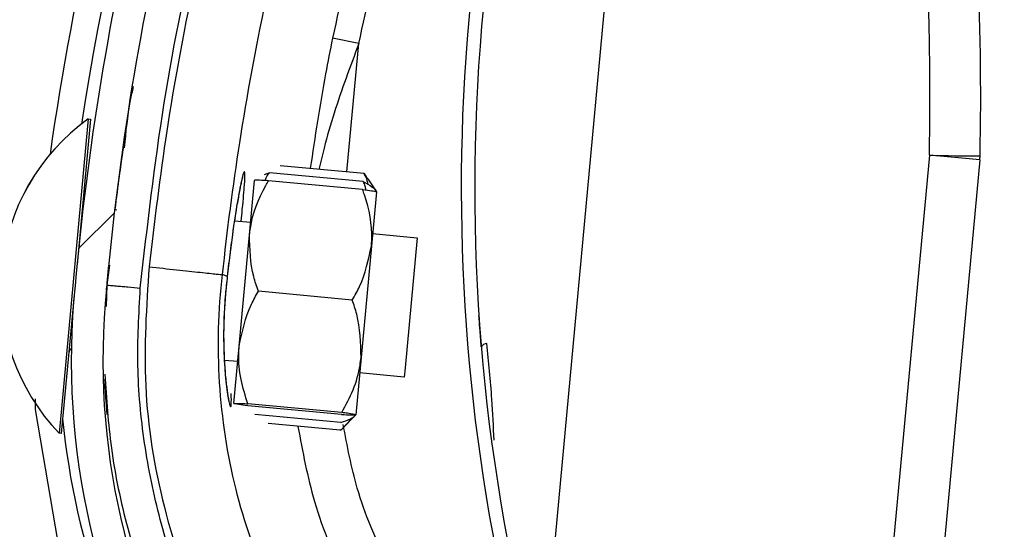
# Model space of a CAD drawing. Header units: inches. Extents: x 170 to 284, y 215 to 248.
# Tile 139 of 195: x 186.1571 to 186.2323, y 224.494 to 224.5329. Entities that reach past the tile are written whole.
import ezdxf

# ---------------------------------------------------------------- set-up
doc = ezdxf.new("R2010")
doc.units = ezdxf.units.IN
doc.header["$LTSCALE"] = 0.25
doc.header["$MEASUREMENT"] = 0
doc.layers.add('ANNOTATIONS', color=1, linetype='Continuous')
doc.layers.add('RH BENCH MOUNT', color=7, linetype='Continuous')
doc.styles.add('ARIAL', font='arial.ttf', dxfattribs={"height": 0.09375})
doc.dimstyles.new('STANDARD$0', dxfattribs={"dimtxt": 0.09375, "dimasz": 0.09375, "dimexe": 0.03125, "dimexo": 0.046875, "dimgap": 0.09, "dimtad": 0, "dimtih": 1, "dimtoh": 1, "dimdec": 4, "dimzin": 0, "dimdsep": 46, "dimtxsty": 'ARIAL', "dimcen": 0.09, "dimadec": 0, "dimazin": 0, "dimtfac": 1, "dimtdec": 4, "dimtofl": 0, "dimtmove": 0, "dimatfit": 1, "dimfxl": 1, "dimtolj": 1, "dimtzin": 0, "dimarcsym": 0})
pattern_1 = [(45, (176.0930244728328, 218.320867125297), (-0.03026527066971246, 0.03026527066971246), [])]

# ---------------------------------------------------------------- blocks, each defined once
blk = doc.blocks.new('*D44')
at = {"layer": 'ANNOTATIONS', "color": 0, "lineweight": -2, "transparency": 16777216}
for p, q in [((185.9644948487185, 225.4792255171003), (185.9644948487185, 226.2131025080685)), ((187.3643717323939, 224.3791894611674), (187.3643717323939, 226.2131025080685)), ((186.0582448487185, 226.1818525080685), (186.3541591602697, 226.1818525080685)), ((187.2706217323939, 226.1818525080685), (186.9747074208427, 226.1818525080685))]:
    blk.add_line(p, q, dxfattribs=at)
at = {"layer": 'ANNOTATIONS', "color": 0, "transparency": 16777216}
for points in [[(186.0582448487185, 226.1974775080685), (186.0582448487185, 226.1662275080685), (185.9644948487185, 226.1818525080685)], [(187.2706217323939, 226.1974775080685), (187.2706217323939, 226.1662275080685), (187.3643717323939, 226.1818525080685)]]:
    blk.add_solid(points, dxfattribs=at)
at = {"layer": 'defpoints', "color": 0, "transparency": 16777216}
for p in [(187.3643717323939, 226.1818525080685), (185.9644948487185, 225.4323505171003), (187.3643717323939, 224.3323144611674)]:
    blk.add_point(p, dxfattribs=at)
at = {"layer": 'ANNOTATIONS', "color": 0, "transparency": 16777216, "insert": (186.6644332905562, 226.1818525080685), "char_height": 0.09375, "attachment_point": 5, "style": 'ARIAL'}
blk.add_mtext('\\A1;DIM "A"', dxfattribs=at)

msp = doc.modelspace()

# ---------------------------------------------------------------- hatches: boundary and pattern name
at = {"layer": 'RH BENCH MOUNT'}
h = msp.add_hatch(dxfattribs=at)
h.set_pattern_fill('ANSI31', color=256, scale=0.34241245, angle=2.8e-322, style=0)
h.set_pattern_definition([(45, (176.1263761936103, 218.320867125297), (-0.03026527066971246, 0.03026527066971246), [])])
edge = h.paths.add_edge_path(flags=0)
edge.add_arc((186.41301658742, 224.2130895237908), 0.021400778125, 89.9999999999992, 390.52248781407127, ccw=False)
edge.add_line((186.41301658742, 224.2344903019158), (186.485779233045, 224.2344903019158))
edge.add_arc((186.485779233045, 224.6453852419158), 0.4108949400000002, 270, 450.0000000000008)
edge.add_line((186.485779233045, 225.0562801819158), (186.00212164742, 225.0562801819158))
edge.add_arc((186.00212164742, 225.0605603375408), 0.004280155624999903, 180.0000000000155, 269.9999999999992, ccw=False)
edge.add_line((185.997841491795, 225.0605603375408), (185.997841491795, 225.1033618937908))
edge.add_arc((186.00212164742, 225.1033618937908), 0.004280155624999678, 360, 540, ccw=False)
edge.add_line((186.006401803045, 225.1033618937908), (186.006401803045, 225.0605603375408))
edge.add_line((186.006401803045, 225.0605603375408), (186.003169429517, 225.0605603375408))
edge.add_line((186.003169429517, 225.0605603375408), (186.003169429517, 225.1033618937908))
edge.add_arc((186.00212164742, 225.1033618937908), 0.001047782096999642, 360, 540.0000000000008)
edge.add_line((186.001073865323, 225.1033618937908), (186.001073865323, 225.0605603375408))
edge.add_arc((186.00212164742, 225.0605603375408), 0.001047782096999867, 180, 270)
edge.add_line((186.00212164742, 225.0595125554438), (186.485779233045, 225.0595125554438))
edge.add_arc((186.485779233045, 224.6453852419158), 0.4141273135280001, 269.9999999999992, 450, ccw=False)
edge.add_line((186.485779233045, 224.2312579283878), (186.41301658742, 224.2312579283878))
edge.add_arc((186.41301658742, 224.2130895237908), 0.018168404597, 450.0000000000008, 750.5224878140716)
edge.add_arc((186.4277648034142, 224.221784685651), 0.001047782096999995, 390.5224878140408, 495.0000000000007)
edge.add_line((186.4270239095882, 224.222525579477), (186.4183287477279, 224.2138304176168))
edge.add_line((186.4183287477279, 224.2138304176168), (186.4160431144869, 224.2161160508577))
edge.add_line((186.4160431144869, 224.2161160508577), (186.4247382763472, 224.224811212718))
edge.add_arc((186.4277648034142, 224.221784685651), 0.004280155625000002, 390.522487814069, 495.0000000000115, ccw=False)
h = msp.add_hatch(dxfattribs=at)
h.set_pattern_fill('ANSI31', color=256, scale=0.34241245, style=0)
h.set_pattern_definition(pattern_1)
edge = h.paths.add_edge_path(flags=0)
edge.add_line((186.4524275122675, 225.0520000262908), (186.1100150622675, 225.0520000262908))
edge.add_line((186.1100150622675, 225.0520000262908), (186.1100150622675, 225.0562801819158))
edge.add_line((186.1100150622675, 225.0562801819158), (186.4524275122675, 225.0562801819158))
edge.add_arc((186.4524275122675, 224.6453852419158), 0.4108949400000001, 269.9999999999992, 450, ccw=False)
edge.add_line((186.4524275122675, 224.2344903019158), (186.3796648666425, 224.2344903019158))
edge.add_line((186.3796648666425, 224.2344903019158), (186.3796648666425, 224.2387704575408))
edge.add_line((186.3796648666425, 224.2387704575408), (186.4524275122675, 224.2387704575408))
edge.add_arc((186.4524275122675, 224.6453852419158), 0.406614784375, 270, 450.0000000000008)
h = msp.add_hatch(dxfattribs=at)
h.set_pattern_fill('ANSI31', color=256, scale=0.34241245, angle=2.8e-322, style=0)
h.set_pattern_definition(pattern_1)
edge = h.paths.add_edge_path(flags=0)
edge.add_arc((186.1833931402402, 224.4196713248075), 0.001712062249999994, 444.6973270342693, 466.907747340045)
edge.add_line((186.1828952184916, 224.4213093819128), (186.1821931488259, 224.4236190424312))
edge.add_arc((186.1833931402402, 224.4196713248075), 0.004126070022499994, 444.69732703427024, 466.9077473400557, ccw=False)
edge.add_arc((186.1825703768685, 224.4108067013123), 0.01302879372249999, 396.1734944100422, 444.6973270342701, ccw=False)
edge.add_arc((186.1780515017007, 224.4080623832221), 0.01830194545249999, 354.69732703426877, 394.7587000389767, ccw=False)
edge.add_arc((186.1845635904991, 224.4074579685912), 0.01176186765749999, 286.83818472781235, 354.69732703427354, ccw=False)
edge.add_arc((186.182579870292, 224.4109089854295), 0.01566536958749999, 229.9543950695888, 290.12812684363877, ccw=False)
edge.add_arc((186.18854634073, 224.418505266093), 0.02532140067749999, 207.5515752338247, 230.6782603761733, ccw=False)
edge.add_arc((186.179843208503, 224.4129167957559), 0.01504902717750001, 166.8530453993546, 204.011976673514, ccw=False)
edge.add_arc((186.1920961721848, 224.4104383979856), 0.02754708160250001, 448.00583017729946, 527.6299007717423, ccw=False)
edge.add_arc((186.1921925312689, 224.4466748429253), 0.008748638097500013, 275.6559459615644, 422.6387592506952)
edge.add_arc((186.2177297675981, 224.5069259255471), 0.05672062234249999, 174.2679627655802, 247.7072267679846, ccw=False)
edge.add_arc((186.3754946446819, 224.4934866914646), 0.2150521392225, 518.1233546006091, 534.9033806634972, ccw=False)
edge.add_arc((186.2023056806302, 224.5619346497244), 0.02884824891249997, 459.8561705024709, 516.1110838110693, ccw=False)
edge.add_arc((186.1900947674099, 224.6178487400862), 0.0284373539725, 284.8179209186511, 338.4163946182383)
edge.add_arc((186.2024942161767, 224.6125025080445), 0.01494630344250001, 339.9887678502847, 395.2445191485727)
edge.add_arc((186.1989170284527, 224.6110119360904), 0.0187470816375, 392.6552015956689, 426.1369430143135)
edge.add_arc((186.201579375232, 224.6156135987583), 0.0134739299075, 428.5748844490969, 466.9709727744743)
edge.add_arc((186.1996709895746, 224.6228403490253), 0.006011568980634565, 469.6798596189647, 490.4149006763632)
edge.add_arc((186.2087512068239, 224.6147072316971), 0.01816498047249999, 495.5965871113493, 534.6973270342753)
edge.add_arc((186.2015572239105, 224.615374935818), 0.01094007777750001, 534.6973270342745, 624.6973270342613)
edge.add_arc((186.2007186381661, 224.606339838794), 0.001866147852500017, 264.6973270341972, 280.3395734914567)
edge.add_line((186.2010535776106, 224.6045039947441), (186.2014868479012, 224.6021291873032))
edge.add_arc((186.2007186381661, 224.606339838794), 0.004280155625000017, 264.6973270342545, 280.3395734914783, ccw=False)
edge.add_arc((186.2015572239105, 224.615374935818), 0.01335408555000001, 174.697327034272, 264.69732703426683, ccw=False)
edge.add_arc((186.2087512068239, 224.6147072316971), 0.020578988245, 495.30868534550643, 534.6973270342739, ccw=False)
edge.add_arc((186.1996709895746, 224.6228403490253), 0.008425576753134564, 469.27499422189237, 491.1970379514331, ccw=False)
edge.add_arc((186.201579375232, 224.6156135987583), 0.01588793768, 428.3876292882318, 467.16790772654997, ccw=False)
edge.add_arc((186.1989170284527, 224.6110119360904), 0.02116108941, 392.8018578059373, 426.2744987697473, ccw=False)
edge.add_arc((186.2024942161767, 224.6125025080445), 0.01736031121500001, 339.8775751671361, 395.06318035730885, ccw=False)
edge.add_arc((186.1900947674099, 224.6178487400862), 0.030851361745, 284.61548432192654, 338.4768646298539, ccw=False)
edge.add_arc((186.2023056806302, 224.5619346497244), 0.02643424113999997, 459.6390365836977, 516.0209401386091)
edge.add_arc((186.3754946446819, 224.4934866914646), 0.21263813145, 518.1349954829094, 534.9070165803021)
edge.add_arc((186.2177297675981, 224.5069259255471), 0.05430661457, 534.2539536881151, 607.8118618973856)
edge.add_arc((186.1921925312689, 224.4466748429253), 0.01116264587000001, 274.7583659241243, 423.2264142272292, ccw=False)
edge.add_arc((186.1920961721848, 224.4104383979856), 0.02513307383, 447.6687272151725, 527.6679848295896)
edge.add_arc((186.179843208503, 224.4129167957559), 0.01263501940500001, 526.7803743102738, 563.6800238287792)
edge.add_arc((186.18854634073, 224.418505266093), 0.022907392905, 207.7416333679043, 230.7170422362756)
edge.add_arc((186.182579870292, 224.4109089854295), 0.01325136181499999, 229.8895674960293, 290.4325768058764)
edge.add_arc((186.1845635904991, 224.4074579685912), 0.009347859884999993, 286.4198511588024, 354.6973270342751)
edge.add_arc((186.1780515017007, 224.4080623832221), 0.01588793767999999, 354.6973270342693, 394.6495059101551)
edge.add_arc((186.1825703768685, 224.4108067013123), 0.01061478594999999, 396.3318283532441, 444.6973270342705)

# ---------------------------------------------------------------- linework, layer by layer
for p, q in [((186.19704109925, 224.4831643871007), (186.2030870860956, 224.5483051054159)), ((186.1829733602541, 224.5311066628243), (186.180961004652, 224.5315146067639)), ((186.1820601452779, 224.5212973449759), (186.1829733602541, 224.5311066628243)), ((186.1623077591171, 224.5253477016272), (186.1602241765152, 224.5029543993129)), ((186.1624782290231, 224.5253318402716), (186.1614451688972, 224.5142290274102)), ((186.162306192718, 224.5253478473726), (186.1623077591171, 224.5253477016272)), ((186.1623077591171, 224.5253477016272), (186.1624782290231, 224.5253318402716)), ((186.1649729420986, 224.5231553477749), (186.1649732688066, 224.5231575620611)), ((186.2265449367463, 224.5225802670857), (186.2237290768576, 224.4922416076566)), ((186.2303987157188, 224.5222225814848), (186.2265449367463, 224.5225802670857)), ((186.1833697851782, 224.5211754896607), (186.1769623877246, 224.5217716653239)), ((186.2303987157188, 224.5222225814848), (186.2275828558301, 224.4918839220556)), ((186.1761368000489, 224.5212392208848), (186.1757343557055, 224.5210895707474)), ((186.1833135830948, 224.5205714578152), (186.1761368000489, 224.5212392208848)), ((186.1833697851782, 224.5211754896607), (186.1836373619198, 224.5207598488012)), ((186.1746218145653, 224.5165068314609), (186.1750079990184, 224.5206573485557)), ((186.183257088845, 224.5199642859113), (186.1760803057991, 224.5206320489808)), ((186.1836616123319, 224.5207759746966), (186.1843157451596, 224.5197922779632)), ((186.1843156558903, 224.5197913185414), (186.1839294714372, 224.5156408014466)), ((186.164324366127, 224.5184283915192), (186.1644947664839, 224.5184125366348)), ((186.1734733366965, 224.5175771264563), (186.1747106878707, 224.5174619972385)), ((186.173828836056, 224.5079842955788), (186.1746218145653, 224.5165068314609)), ((186.1840183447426, 224.5165959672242), (186.1874277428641, 224.5162787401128)), ((186.1874277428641, 224.5162787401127), (186.1865028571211, 224.506338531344)), ((186.1839294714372, 224.5156408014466), (186.1831364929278, 224.5071182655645)), ((186.1639250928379, 224.5141686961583), (186.1637229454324, 224.5126627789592)), ((186.1637446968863, 224.5128248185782), (186.1638741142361, 224.5141758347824)), ((186.1729195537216, 224.5133247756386), (186.1725606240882, 224.5134630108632)), ((186.1729195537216, 224.5133247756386), (186.1729196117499, 224.5133246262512)), ((186.1637229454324, 224.5126627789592), (186.163672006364, 224.5110171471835)), ((186.1636950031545, 224.5123060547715), (186.1637211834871, 224.5125793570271)), ((186.1824709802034, 224.5115155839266), (186.1752941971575, 224.5121833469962)), ((186.1612243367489, 224.5118556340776), (186.1603946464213, 224.5029385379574)), ((186.1734220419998, 224.5036122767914), (186.173828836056, 224.5079842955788)), ((186.1737193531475, 224.5068076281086), (186.1727028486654, 224.5069022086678)), ((186.1831364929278, 224.5071182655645), (186.1827296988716, 224.5027462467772)), ((186.1865028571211, 224.506338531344), (186.1864364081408, 224.5056243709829)), ((186.1864364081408, 224.5056243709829), (186.1830270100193, 224.5059415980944)), ((186.1602241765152, 224.5029543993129), (186.1600744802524, 224.5013455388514)), ((186.1603946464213, 224.5029385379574), (186.1602449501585, 224.5013296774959)), ((186.181657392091, 224.5027715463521), (186.1744806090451, 224.5034393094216)), ((186.1816711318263, 224.502919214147), (186.1744943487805, 224.5035869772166)), ((186.1816008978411, 224.5021643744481), (186.1750212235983, 224.5027765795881)), ((186.1827296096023, 224.5027452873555), (186.1819052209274, 224.5018991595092)), ((186.1815446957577, 224.5015603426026), (186.1760509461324, 224.5020715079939)), ((186.1600744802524, 224.5013455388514), (186.1600729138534, 224.5013456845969)), ((186.1602449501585, 224.5013296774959), (186.1600744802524, 224.5013455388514))]:
    msp.add_line(p, q, dxfattribs=at)
at = {"layer": 'RH BENCH MOUNT', "flags": 128}
msp.add_lwpolyline([(186.1582412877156, 224.5039568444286), (186.1582405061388, 224.503156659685), (186.1599673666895, 224.4929986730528), (186.1632826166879, 224.4835676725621), (186.1682838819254, 224.4745752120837), (186.1682839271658, 224.474575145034), (186.1682839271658, 224.474575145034)], dxfattribs=at)
at = {"layer": 'RH BENCH MOUNT'}
for centre, radius, start, end in [((186.3753317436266, 224.4921123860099), 0.2160622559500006, 155.7903057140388, 171.2570491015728), ((186.3754946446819, 224.4934866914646), 0.2150521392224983, 158.1233546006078, 174.903380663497), ((186.3754946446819, 224.4934866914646), 0.2126381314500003, 158.1349954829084, 174.9070165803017), ((186.3373451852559, 224.520036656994), 0.1465525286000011, 160.0379454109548, 196.7159020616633), ((186.3373451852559, 224.520036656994), 0.1455252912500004, 160.0517516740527, 198.56787730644), ((186.3753317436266, 224.4921123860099), 0.2180957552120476, 161.8765502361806, 171.950900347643), ((186.0125857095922, 224.5271387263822), 0.2140077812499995, 358.7794825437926, 3.598970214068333), ((186.0120071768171, 224.5271924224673), 0.2184591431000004, 358.7794825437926, 2.846357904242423), ((186.1715641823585, 224.5123814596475), 0.01593228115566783, 125.526803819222, 223.8416457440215), ((186.1715657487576, 224.512381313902), 0.01593228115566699, 125.5268038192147, 223.8416457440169), ((186.2295240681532, 224.6207887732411), 0.0982536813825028, 268.2624791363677, 270.5205702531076), ((186.2259664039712, 224.5226339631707), 0.004451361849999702, 354.6973270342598, 358.7794825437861), ((186.1624535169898, 224.5191526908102), 0.0005478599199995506, 174.6842247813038, 203.9794001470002), ((186.2177297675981, 224.5069259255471), 0.05672062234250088, 174.2679627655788, 247.7072267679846), ((186.2177297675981, 224.5069259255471), 0.05430661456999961, 174.2539536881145, 247.8118618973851), ((186.1613606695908, 224.5074073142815), 0.0005478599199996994, 129.2624320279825, 174.6842247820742), ((186.1927824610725, 224.5076652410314), 0.0005320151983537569, 93.5198422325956, 149.5257430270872), ((186.2179391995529, 224.5080789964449), 0.0578677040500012, 185.599218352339, 214.0086809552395)]:
    msp.add_arc(centre, radius, start, end, dxfattribs=at)
for points, knots in [([(186.1662805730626, 224.5124311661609), (186.1668184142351, 224.5171570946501), (186.1678968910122, 224.5266335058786), (186.1708219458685, 224.5407324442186), (186.1745906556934, 224.5547537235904), (186.1779463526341, 224.5638865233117), (186.1796282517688, 224.568463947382)], [0, 0, 0, 0, 0.2468628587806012, 0.4950083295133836, 0.7468945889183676, 1, 1, 1, 1]), ([(186.1799942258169, 224.5679395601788), (186.1786888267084, 224.5644149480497), (186.1760742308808, 224.5573554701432), (186.1728812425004, 224.5465234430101), (186.170243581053, 224.5355376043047), (186.1682234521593, 224.5247092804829), (186.1673597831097, 224.5175104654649), (186.1669451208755, 224.5140541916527)], [0, 0, 0, 0, 0.2027568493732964, 0.4061035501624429, 0.6088604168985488, 0.8122072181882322, 1, 1, 1, 1]), ([(186.191931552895, 224.5675901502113), (186.1913732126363, 224.5662065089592), (186.1893060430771, 224.5610837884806), (186.1861613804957, 224.5520376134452), (186.1830953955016, 224.541365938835), (186.1815996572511, 224.5344623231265), (186.180961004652, 224.5315146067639)], [0, 0, 0, 0, 0.1185397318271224, 0.4388752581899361, 0.7604101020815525, 1, 1, 1, 1]), ([(186.1829733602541, 224.5311066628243), (186.1836053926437, 224.5340238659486), (186.1850824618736, 224.540841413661), (186.1881153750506, 224.5514029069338), (186.1912264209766, 224.5603558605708), (186.1932777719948, 224.5654393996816), (186.193830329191, 224.5668087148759)], [0, 0, 0, 0, 0.2395900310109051, 0.559925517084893, 0.8814604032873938, 1, 1, 1, 1]), ([(186.1725606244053, 224.5134630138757), (186.1725606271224, 224.513463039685), (186.1729151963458, 224.5168310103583), (186.1738283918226, 224.5238232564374), (186.1757626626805, 224.5343628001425), (186.1783356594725, 224.5450468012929), (186.1814419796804, 224.5555921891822), (186.1839860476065, 224.5624615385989), (186.1852580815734, 224.5658962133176)], [0, 0, 0, 0, 1.439079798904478e-06, 0.1877923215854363, 0.3908439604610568, 0.5938956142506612, 0.7969478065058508, 1, 1, 1, 1]), ([(186.180961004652, 224.5315146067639), (186.1807794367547, 224.5306097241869), (186.1801161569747, 224.5273041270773), (186.1796206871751, 224.5239753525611), (186.1792608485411, 224.5215578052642)], [0, 0, 0, 0, 0.2737425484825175, 1, 1, 1, 1]), ([(186.1829733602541, 224.5311066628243), (186.1826433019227, 224.5302244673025), (186.1816579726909, 224.5275908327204), (186.1805984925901, 224.5243809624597), (186.1800404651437, 224.5220421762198), (186.1799104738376, 224.5214973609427)], [0, 0, 0, 0, 0.2786878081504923, 0.8319718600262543, 1, 1, 1, 1]), ([(186.1650718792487, 224.5231512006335), (186.1651902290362, 224.5243651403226), (186.1653431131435, 224.5259333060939), (186.165680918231, 224.527470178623), (186.1657572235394, 224.5278173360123)], [0, 0, 0, 0, 0.7741143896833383, 1, 1, 1, 1]), ([(186.1649729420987, 224.5231553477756), (186.1649586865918, 224.5230591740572), (186.1649443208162, 224.5229622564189), (186.164837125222, 224.5222176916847), (186.1646790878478, 224.5211267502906), (186.1644507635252, 224.5193265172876), (186.1643367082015, 224.5184272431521)], [0, 0, 0, 0, 0.3307707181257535, 0.333329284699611, 0.6669765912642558, 0.9999999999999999, 0.9999999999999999, 0.9999999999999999, 0.9999999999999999]), ([(186.1739765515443, 224.5175303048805), (186.1740089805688, 224.5178484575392), (186.1741307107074, 224.5190427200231), (186.1742543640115, 224.5204286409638), (186.1742873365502, 224.5212887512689), (186.1742072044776, 224.5213840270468), (186.1740210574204, 224.5207478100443), (186.1736941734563, 224.5190484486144), (186.1732956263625, 224.516518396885), (186.1730478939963, 224.5144146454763), (186.1729195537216, 224.5133247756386)], [0, 0, 0, 0, 0.05114929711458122, 0.1920011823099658, 0.333489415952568, 0.4224210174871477, 0.5646212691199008, 0.7065362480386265, 0.8479681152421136, 1, 1, 1, 1]), ([(186.1758255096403, 224.5206442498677), (186.1758565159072, 224.5207332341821), (186.1759292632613, 224.5209420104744), (186.1760611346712, 224.5211308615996), (186.1761368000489, 224.5212392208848)], [0, 0, 0, 0, 0.4262184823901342, 1, 1, 1, 1]), ([(186.1836815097, 224.520350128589), (186.1836435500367, 224.5205355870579), (186.1835864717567, 224.5208144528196), (186.1834241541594, 224.5210849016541), (186.1833697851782, 224.5211754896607)], [0, 0, 0, 0, 0.6650456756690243, 1, 1, 1, 1]), ([(186.1740846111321, 224.5208763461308), (186.1740848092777, 224.5208768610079), (186.1740938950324, 224.5209004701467), (186.1740497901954, 224.5207670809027), (186.1739762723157, 224.5204573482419), (186.1738864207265, 224.5200006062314), (186.1738399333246, 224.519764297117)], [0, 0, 0, 0, 0.005301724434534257, 0.2431048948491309, 0.608397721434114, 1, 1, 1, 1]), ([(186.1746218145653, 224.5165068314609), (186.1746407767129, 224.5166736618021), (186.1747890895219, 224.5179785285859), (186.1753519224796, 224.5193721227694), (186.1760093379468, 224.5205092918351), (186.1760803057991, 224.5206320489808)], [0, 0, 0, 0, 0.1156468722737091, 0.9045342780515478, 1, 1, 1, 1]), ([(186.1760803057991, 224.5206320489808), (186.1758284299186, 224.5206451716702), (186.1753187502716, 224.5206717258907), (186.1750330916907, 224.5206728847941), (186.1750126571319, 224.5206602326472), (186.1750079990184, 224.5206573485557)], [0, 0, 0, 0, 0.4299704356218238, 0.8700602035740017, 0.9999999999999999, 0.9999999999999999, 0.9999999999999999, 0.9999999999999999]), ([(186.1835097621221, 224.5199292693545), (186.1834957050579, 224.5200224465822), (186.1834627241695, 224.5202410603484), (186.1833679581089, 224.5204509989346), (186.1833135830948, 224.5205714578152)], [0, 0, 0, 0, 0.426218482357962, 1, 1, 1, 1]), ([(186.1833135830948, 224.5205714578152), (186.1835521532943, 224.520438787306), (186.1840349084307, 224.5201703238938), (186.1842835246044, 224.5199087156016), (186.1842951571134, 224.5197856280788), (186.1842953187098, 224.5197839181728)], [0, 0, 0, 0, 0.4906882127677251, 0.9929247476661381, 1, 1, 1, 1]), ([(186.1738399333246, 224.519764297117), (186.1738312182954, 224.519721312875), (186.1737657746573, 224.5193985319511), (186.1736067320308, 224.5184689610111), (186.1733769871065, 224.5169886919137), (186.1731401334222, 224.5152266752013), (186.1729878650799, 224.5139655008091), (186.1729198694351, 224.5133192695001), (186.172919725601, 224.5133179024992)], [0, 0, 0, 0, 0.03583539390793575, 0.2690981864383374, 0.5116419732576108, 0.7561140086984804, 0.9994840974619, 1, 1, 1, 1]), ([(186.1839294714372, 224.5156408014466), (186.1839416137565, 224.5158082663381), (186.1840365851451, 224.517118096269), (186.1837405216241, 224.5185916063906), (186.1833041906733, 224.5198305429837), (186.183257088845, 224.5199642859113)], [0, 0, 0, 0, 0.1156468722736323, 0.9045342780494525, 0.9999999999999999, 0.9999999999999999, 0.9999999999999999, 0.9999999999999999]), ([(186.183257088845, 224.5199642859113), (186.1835070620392, 224.519930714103), (186.1840128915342, 224.5198627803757), (186.184293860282, 224.5198112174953), (186.1843116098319, 224.5197950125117), (186.1843156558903, 224.5197913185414)], [0, 0, 0, 0, 0.4299704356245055, 0.8700602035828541, 0.9999999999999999, 0.9999999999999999, 0.9999999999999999, 0.9999999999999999]), ([(186.1752941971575, 224.5121833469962), (186.1751651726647, 224.5125552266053), (186.1746770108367, 224.5139622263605), (186.1746452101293, 224.5154282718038), (186.1746218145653, 224.5165068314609)], [0, 0, 0, 0, 0.2643068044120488, 1, 1, 1, 1]), ([(186.1824709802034, 224.5115155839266), (186.1826663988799, 224.5118572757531), (186.1834057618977, 224.5131500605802), (186.1837074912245, 224.5145850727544), (186.1839294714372, 224.5156408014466)], [0, 0, 0, 0, 0.2643068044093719, 1, 1, 1, 1]), ([(186.1669446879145, 224.5140542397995), (186.166746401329, 224.5110222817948), (186.1663432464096, 224.5048577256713), (186.1678108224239, 224.495896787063), (186.1706549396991, 224.4874311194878), (186.1744427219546, 224.4804712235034), (186.1787335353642, 224.4746651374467), (186.1817837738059, 224.471669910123), (186.1833207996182, 224.4701606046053)], [0, 0, 0, 0, 0.1870908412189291, 0.3803918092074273, 0.5558755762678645, 0.7364481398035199, 0.8671952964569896, 1, 1, 1, 1]), ([(186.1669446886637, 224.5140542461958), (186.1676647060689, 224.5139759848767), (186.1691047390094, 224.5138194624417), (186.1709354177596, 224.5136214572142), (186.17224324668, 224.5134839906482), (186.1724548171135, 224.5134700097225), (186.1725606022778, 224.513463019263)], [0, 0, 0, 0, 0.2500007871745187, 0.5000009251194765, 0.7500005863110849, 1, 1, 1, 1]), ([(186.1914460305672, 224.4708447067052), (186.1910304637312, 224.4711471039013), (186.1885397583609, 224.4729595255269), (186.184351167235, 224.4767944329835), (186.1795604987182, 224.4828644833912), (186.1758857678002, 224.4896730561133), (186.1733181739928, 224.4971684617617), (186.1720947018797, 224.5051907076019), (186.1722363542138, 224.5107292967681), (186.1725605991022, 224.5134629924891), (186.1725606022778, 224.513463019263)], [0, 0, 0, 0, 0.03155846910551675, 0.1891461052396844, 0.3467338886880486, 0.5043277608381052, 0.6619226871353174, 0.830960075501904, 0.9999983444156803, 1, 1, 1, 1]), ([(186.1729201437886, 224.5133156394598), (186.1729148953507, 224.5132735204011), (186.172832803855, 224.5126147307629), (186.1727149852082, 224.5112883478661), (186.1726399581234, 224.5094639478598), (186.1726381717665, 224.508154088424), (186.1726702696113, 224.5075536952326), (186.1726764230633, 224.5074385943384)], [0, 0, 0, 0, 0.02096907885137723, 0.3279800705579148, 0.6261032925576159, 0.9283205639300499, 1, 1, 1, 1]), ([(186.1729196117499, 224.5133246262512), (186.1728698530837, 224.5128722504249), (186.1727126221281, 224.5114428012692), (186.1726120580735, 224.5090318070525), (186.1726919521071, 224.5064709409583), (186.1728951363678, 224.5045207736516), (186.1730856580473, 224.50350023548), (186.1732070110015, 224.5032967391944), (186.1732409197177, 224.5035447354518), (186.1732289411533, 224.5042273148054), (186.1732264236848, 224.5043707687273)], [0, 0, 0, 0, 0.07011204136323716, 0.2215449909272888, 0.3704184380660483, 0.5255230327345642, 0.686124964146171, 0.7990132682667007, 0.9577597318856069, 1, 1, 1, 1]), ([(186.1637229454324, 224.5126627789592), (186.1637571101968, 224.5126596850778), (186.1638096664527, 224.5126549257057), (186.1641285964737, 224.5126260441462), (186.1644586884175, 224.512596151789), (186.1648684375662, 224.5125590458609), (186.1654638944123, 224.5125051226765), (186.1659588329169, 224.5124603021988), (186.1662805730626, 224.5124311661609)], [0, 0, 0, 0, 0.2394568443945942, 0.3683606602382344, 0.4999999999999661, 0.6316393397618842, 0.7605431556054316, 1, 1, 1, 1]), ([(186.1830903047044, 224.4696509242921), (186.1816670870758, 224.4710298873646), (186.1788183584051, 224.4737900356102), (186.1751819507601, 224.4785190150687), (186.1720647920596, 224.4836048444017), (186.1695673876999, 224.4890329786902), (186.1676929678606, 224.494705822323), (186.1665057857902, 224.5005565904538), (186.1659469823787, 224.5064962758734), (186.1661696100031, 224.5104570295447), (186.1662805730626, 224.5124311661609)], [0, 0, 0, 0, 0.1247413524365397, 0.2496837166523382, 0.3746881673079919, 0.4999855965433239, 0.6253465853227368, 0.7503062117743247, 0.8755465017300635, 1, 1, 1, 1]), ([(186.173828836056, 224.5079842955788), (186.1740590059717, 224.5090788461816), (186.1743659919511, 224.5105386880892), (186.1751084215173, 224.5118541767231), (186.1752941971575, 224.5121833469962)], [0, 0, 0, 0, 0.7497733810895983, 1, 1, 1, 1]), ([(186.1831364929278, 224.5071182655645), (186.1831122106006, 224.5082364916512), (186.1830798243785, 224.5097279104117), (186.1825928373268, 224.5111577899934), (186.1824709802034, 224.5115155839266)], [0, 0, 0, 0, 0.7497733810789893, 1, 1, 1, 1]), ([(186.1923239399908, 224.5079350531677), (186.1922839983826, 224.5084330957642), (186.1922086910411, 224.5093721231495), (186.192150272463, 224.5102360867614), (186.1921466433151, 224.5102903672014), (186.1921452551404, 224.5103111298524)], [0, 0, 0, 0, 0.4108597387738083, 0.7746496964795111, 1, 1, 1, 1]), ([(186.1744943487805, 224.5035869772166), (186.1742988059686, 224.5042055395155), (186.1739031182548, 224.5054572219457), (186.1737563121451, 224.5069506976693), (186.1738153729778, 224.5077924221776), (186.173828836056, 224.5079842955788)], [0, 0, 0, 0, 0.4299704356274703, 0.8700602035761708, 1, 1, 1, 1]), ([(186.193304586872, 224.5007977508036), (186.1932539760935, 224.5018461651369), (186.1931338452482, 224.5043347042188), (186.1928905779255, 224.5067807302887), (186.1927497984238, 224.5081962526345)], [0, 0, 0, 0, 0.4212971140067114, 1, 1, 1, 1]), ([(186.1726764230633, 224.5074385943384), (186.1726928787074, 224.5070474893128), (186.1727313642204, 224.5061327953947), (186.1728488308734, 224.5050150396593), (186.1729582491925, 224.5042293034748), (186.1730390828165, 224.5038509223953), (186.173041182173, 224.5038436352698), (186.1730417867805, 224.5038415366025)], [0, 0, 0, 0, 0.1981000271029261, 0.4633049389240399, 0.7305309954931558, 0.9223938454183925, 1, 1, 1, 1]), ([(186.1816711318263, 224.502919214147), (186.1819774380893, 224.5034910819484), (186.1825972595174, 224.5046482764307), (186.1830170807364, 224.5060890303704), (186.1831143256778, 224.5069272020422), (186.1831364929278, 224.5071182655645)], [0, 0, 0, 0, 0.4299704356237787, 0.8700602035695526, 1, 1, 1, 1]), ([(186.1635725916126, 224.5054452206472), (186.1636039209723, 224.5048639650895), (186.1636748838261, 224.5035473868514), (186.1637577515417, 224.5027843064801), (186.1637576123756, 224.5027860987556), (186.1636747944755, 224.5035481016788), (186.163604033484, 224.5048659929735), (186.163572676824, 224.5054499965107)], [0, 0, 0, 0, 0.1858156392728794, 0.4208834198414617, 0.5795767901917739, 0.8136958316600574, 0.9999999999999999, 0.9999999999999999, 0.9999999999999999, 0.9999999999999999]), ([(186.1635726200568, 224.5054468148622), (186.1636039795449, 224.5048649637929), (186.163674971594, 224.503547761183), (186.1637578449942, 224.5027843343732), (186.16375770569, 224.5027861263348), (186.1636748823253, 224.5035484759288), (186.1636040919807, 224.5048669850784), (186.1635727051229, 224.50545158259)], [0, 0, 0, 0, 0.1859305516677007, 0.4209121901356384, 0.579548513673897, 0.8135812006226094, 1, 1, 1, 1]), ([(186.1637362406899, 224.5030116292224), (186.1637406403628, 224.5029601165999), (186.163765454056, 224.5026695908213), (186.1637527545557, 224.5028560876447), (186.1636757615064, 224.5035322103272), (186.1636042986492, 224.5048602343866), (186.1635726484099, 224.5054484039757)], [0, 0, 0, 0, 0.0557817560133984, 0.3146032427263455, 0.6964441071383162, 0.9999999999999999, 0.9999999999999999, 0.9999999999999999, 0.9999999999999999]), ([(186.1637349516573, 224.5030309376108), (186.1637399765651, 224.5029720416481), (186.1637655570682, 224.5026722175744), (186.1637533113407, 224.5028534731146), (186.1636760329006, 224.5035341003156), (186.1636044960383, 224.5048639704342), (186.1635727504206, 224.5054541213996)], [0, 0, 0, 0, 0.06273411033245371, 0.3193630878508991, 0.6979565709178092, 1, 1, 1, 1]), ([(186.1635799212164, 224.5058560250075), (186.1636988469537, 224.5039672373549), (186.16394904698, 224.4999935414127), (186.1652214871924, 224.4940405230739), (186.1671723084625, 224.4880791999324), (186.1698031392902, 224.4823806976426), (186.1730736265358, 224.4770411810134), (186.1768922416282, 224.472085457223), (186.1798758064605, 224.4691926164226), (186.1813649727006, 224.467748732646)], [0, 0, 0, 0, 0.1313887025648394, 0.2764200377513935, 0.4215581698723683, 0.5666389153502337, 0.7114924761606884, 0.8559992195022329, 1, 1, 1, 1]), ([(186.1734220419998, 224.5036122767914), (186.173551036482, 224.5036194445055), (186.1737230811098, 224.5036290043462), (186.1743399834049, 224.5035953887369), (186.1744943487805, 224.5035869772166)], [0, 0, 0, 0, 0.7497733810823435, 1, 1, 1, 1]), ([(186.1744806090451, 224.5034393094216), (186.1742306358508, 224.5034728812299), (186.1737248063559, 224.5035408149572), (186.173443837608, 224.5035923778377), (186.1734260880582, 224.5036085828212), (186.1734220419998, 224.5036122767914)], [0, 0, 0, 0, 0.4299704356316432, 0.8700602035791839, 1, 1, 1, 1]), ([(186.1815446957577, 224.5015603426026), (186.1818528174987, 224.5018217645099), (186.182191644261, 224.5021092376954), (186.182344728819, 224.5024338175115), (186.1823586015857, 224.5024632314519)], [0, 0, 0, 0, 0.9093784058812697, 1, 1, 1, 1]), ([(186.1816008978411, 224.5021643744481), (186.1818598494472, 224.5022507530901), (186.1823838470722, 224.502425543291), (186.1826764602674, 224.5026367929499), (186.1827106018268, 224.5027556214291), (186.1827110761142, 224.5027572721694)], [0, 0, 0, 0, 0.4906882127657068, 0.992924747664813, 1, 1, 1, 1]), ([(186.181657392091, 224.5027715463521), (186.1819092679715, 224.5027584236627), (186.1824189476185, 224.5027318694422), (186.1827046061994, 224.5027307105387), (186.1827250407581, 224.5027433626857), (186.1827296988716, 224.5027462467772)], [0, 0, 0, 0, 0.4299704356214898, 0.8700602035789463, 1, 1, 1, 1]), ([(186.1827296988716, 224.5027462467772), (186.1826042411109, 224.5027770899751), (186.1824369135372, 224.5028182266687), (186.1818243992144, 224.5028990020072), (186.1816711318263, 224.502919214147)], [0, 0, 0, 0, 0.7497733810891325, 1, 1, 1, 1]), ([(186.1783191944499, 224.5018604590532), (186.1786774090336, 224.4999318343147), (186.1794485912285, 224.4957797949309), (186.1819883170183, 224.4897722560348), (186.1856087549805, 224.4839035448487), (186.1899971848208, 224.4789033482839), (186.1934590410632, 224.4762708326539), (186.195034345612, 224.4750729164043)], [0, 0, 0, 0, 0.1810254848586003, 0.3897206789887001, 0.5984159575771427, 0.817260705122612, 1, 1, 1, 1]), ([(186.196985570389, 224.4778842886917), (186.1955444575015, 224.4789802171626), (186.1923775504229, 224.481388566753), (186.1883620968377, 224.4859626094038), (186.1850530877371, 224.491332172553), (186.1827703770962, 224.4967045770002), (186.1820840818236, 224.5003737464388), (186.1817781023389, 224.5020096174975)], [0, 0, 0, 0, 0.185175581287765, 0.4069312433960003, 0.6183986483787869, 0.8298659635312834, 1, 1, 1, 1])]:
    msp.add_open_spline(points, degree=3, knots=knots, dxfattribs=at)

# ---------------------------------------------------------------- dimensions: what is measured, and where the dimension line sits
at = {"layer": 'ANNOTATIONS'}
dim = msp.add_linear_dim(base=(187.3643717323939, 226.1818525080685), p1=(185.9644948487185, 225.4323505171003), p2=(187.3643717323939, 224.3323144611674), text='DIM "A"', dimstyle='STANDARD$0', dxfattribs=at)
dim.commit()
dim.dimension.update_dxf_attribs({"geometry": '*D44', "text_midpoint": (186.6644332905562, 226.1818525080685)})

doc.saveas('drawing.dxf')
